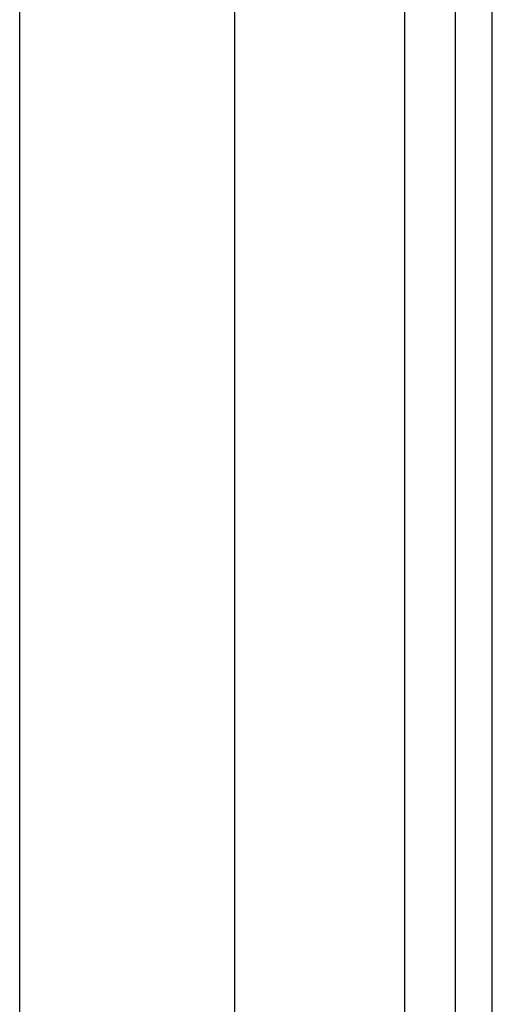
# Model space of a CAD drawing. Header units: inches. Extents: x 6 to 173, y 11 to 93.
# Tile 156 of 214: x 40.591 to 41.457, y 59.948 to 61.755. Entities that reach past the tile are written whole.
import ezdxf

# ---------------------------------------------------------------- set-up
doc = ezdxf.new("R2010")
doc.units = ezdxf.units.IN
doc.header["$MEASUREMENT"] = 0
doc.layers.add('Visible Edges(ANSI)', color=7, linetype='Continuous', lineweight=25)
doc.layers.add('Visible Tangent Edges(ANSI)', color=7, linetype='Continuous', lineweight=25)

msp = doc.modelspace()

# ---------------------------------------------------------------- linework, layer by layer
at = {"layer": 'Visible Edges(ANSI)'}
for p, q in [((40.5913, 50.3132), (40.5913, 66.0928)), ((40.985, 65.2787), (40.985, 51.1272)), ((41.3894, 64.9357), (41.3894, 51.4702)), ((41.4574, 51.4702), (41.4574, 64.9357))]:
    msp.add_line(p, q, dxfattribs=at)
at = {"layer": 'Visible Tangent Edges(ANSI)'}
msp.add_line((41.2964, 65.0071), (41.2964, 51.3989), dxfattribs=at)

doc.saveas('drawing.dxf')
